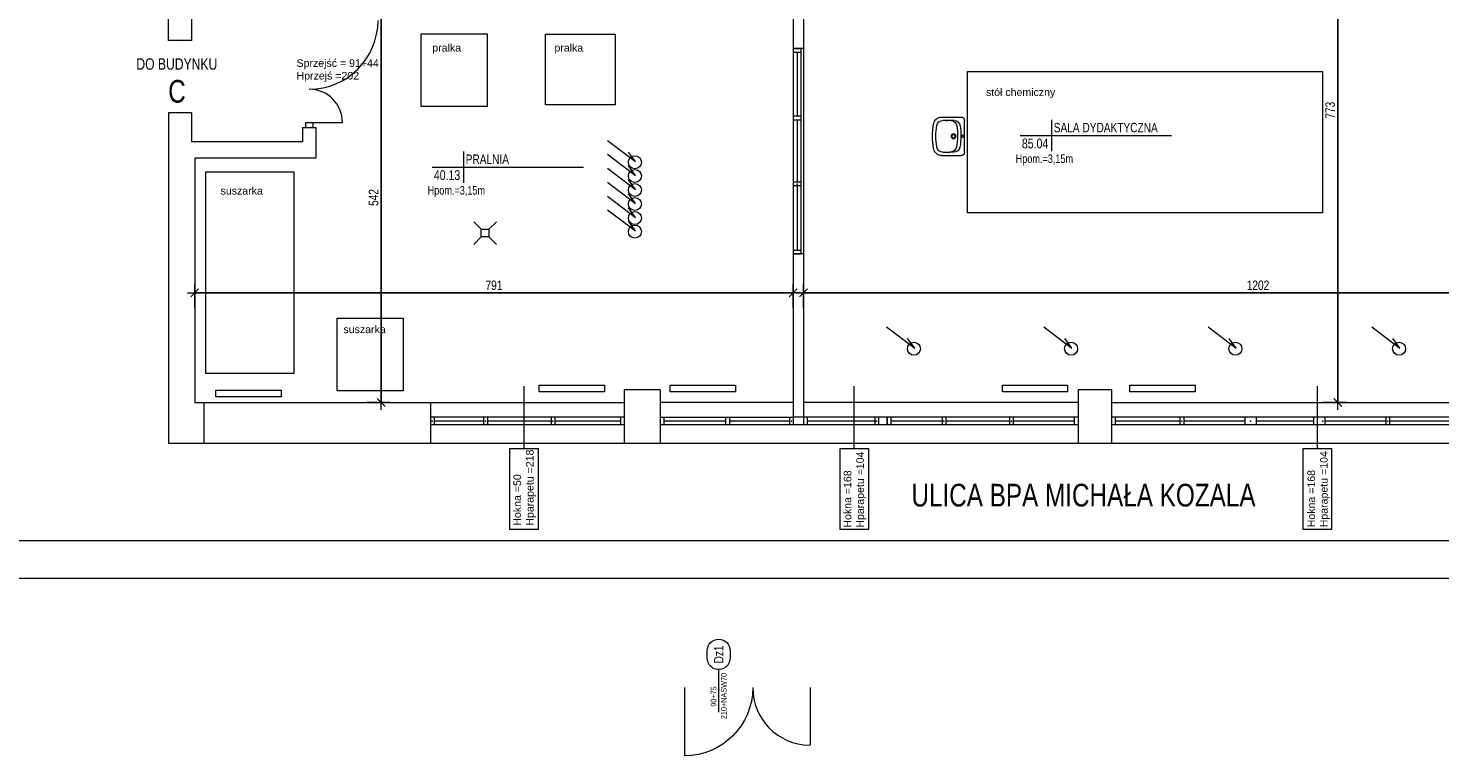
# Model space of a CAD drawing. Header units: millimetres. Extents: x 27490 to 108194, y -40520 to 41185.
# Tile 42 of 65: x 55066 to 56931, y -32365 to -31403. Entities that reach past the tile are written whole.
import ezdxf
from ezdxf.enums import TextEntityAlignment as Align

# ---------------------------------------------------------------- set-up
doc = ezdxf.new("R2010")
doc.units = ezdxf.units.MM
doc.layers.get('0').update_dxf_attribs({"lineweight": 18})
doc.layers.get('Defpoints').update_dxf_attribs({"lineweight": 18})
for name, color, linetype, lineweight in [('BA_met', 7, 'Continuous', 18), ('BA_sym', 7, 'Continuous', 18), ('BA_txc', 1, 'Continuous', 18), ('Cienka', 7, 'Continuous', 18), ('M_Ramki rysunków', 2, 'Continuous', 18), ('PG_WIDOKOWE_CIENKIE', 1, 'Continuous', 18), ('PG_WYMIARY', 1, 'Continuous', 18), ('PG_WYPOSAŻENIE', 1, 'Continuous', 18)]:
    doc.layers.add(name, color=color, linetype=linetype, lineweight=lineweight)
doc.styles.add('BIKTC', font='bikromsw.shx', dxfattribs={"width": 0.8})
doc.styles.add('BIKTS', font='bikromsw.shx', dxfattribs={"width": 0.85})
doc.styles.add('BIKWYM', font='BIKROMSW.SHX', dxfattribs={"width": 0.8})
doc.styles.add('ROMANS', font='bikromsw.shx', dxfattribs={"width": 0.8})
doc.styles.get("Standard").update_dxf_attribs({"font": 'arial.ttf'})
doc.dimstyles.new('BA_KR_50', dxfattribs={"dimscale": 0.5, "dimtxt": 25, "dimasz": 1.666667, "dimexe": 24, "dimexo": 0, "dimgap": 0, "dimtad": 0, "dimdec": 1, "dimrnd": 0.5, "dimzin": 9, "dimdsep": 46, "dimtxsty": 'BIKWYM', "dimblk": 'WYM-KR', "dimcen": 0, "dimdle": 20, "dimclrd": 256, "dimclre": 256, "dimclrt": 7, "dimadec": 0, "dimazin": 0, "dimtfac": 0.033333, "dimtdec": 1, "dimtmove": 0, "dimatfit": 3, "dimldrblk": 'WYM-KR', "dimfxl": 40, "dimfxlon": 1, "dimtvp": 0.8, "dimtolj": 1, "dimarcsym": 0})

# ---------------------------------------------------------------- blocks, each defined once
blk = doc.blocks.new('A$Cf7835451')
at = {"layer": 'PG_WIDOKOWE_CIENKIE', "lineweight": 18}
for p, q in [((0, 4.5), (0, 46.4)), ((30, 50.9), (4.5, 50.9)), ((13.6, 46.3), (18.9, 46.4)), ((17.3, 46.2), (17.3, 46.3)), ((18.1, 46.3), (28.4, 46.5)), ((19.1, 46.3), (19.1, 46.4)), ((24.4, 46.4), (21.8, 46.4)), ((21.8, 46.4), (21.8, 46.4)), ((21.8, 46.4), (21.8, 46.4)), ((22.5, 46.4), (22.5, 46.4)), ((23.6, 46.4), (23.6, 46.4)), ((30, 0), (4.5, 0)), ((14.2, 4.5), (19.5, 4.5)), ((17.3, 4.5), (17.3, 4.6)), ((28.4, 4.5), (19.1, 4.5))]:
    blk.add_line(p, q, dxfattribs=at)
for centre, radius in [((2.3, 25.5), 1.36), ((14.5, 25.5), 3.18), ((14.5, 25.5), 2.27)]:
    blk.add_circle(centre, radius, dxfattribs=at)
for centre, radius, start, end in [((4.5, 46.4), 4.55, 90, 180), ((92.8, 26.6), 88.2, 171.7206, 190.0289), ((13.7, 38.1), 8.18, 90.8747, 171.7206), ((97.4, 26.6), 88.2, 171.7206, 190.0289), ((18.2, 38.1), 8.18, 90.8747, 171.7206), ((28.4, 38.2), 8.18, 9.1541, 90), ((30, 40), 10.9, 10.2403, 90), ((-50.5, 25.5), 88.2, 350.8459, 9.1541), ((-50.5, 25.5), 92.7, 349.7597, 10.2403), ((4.5, 4.5), 4.55, 180, 270), ((14.1, 12.6), 8.18, 190.0289, 270.8747), ((18.6, 12.7), 8.18, 190.0289, 264.7924), ((28.4, 12.7), 8.18, 270, 350.8459), ((30, 10.9), 10.9, 270, 349.7597)]:
    blk.add_arc(centre, radius, start, end, dxfattribs=at)
blk = doc.blocks.new('bikmet')
blk.add_line((0, 1.65), (0, -1.65))
at = {"style": 'ROMANS', "width": 0.8}
blk.add_attdef('NRPOM', text='', height=1, dxfattribs=at).set_placement((-0.33, 0.33), align=Align.RIGHT)
blk.add_attdef('NWAPOM', (0.25, 0.33), '', height=1, dxfattribs=at)
blk.add_attdef('RAREA', text='', height=1.04, dxfattribs=at).set_placement((-0.33, -0.33), align=Align.TOP_RIGHT)
blk.add_attdef('PODLOGA', text='', height=1.04, dxfattribs=at).set_placement((0.25, -0.33), align=Align.TOP_LEFT)
blk = doc.blocks.new('WYM-KR')
at = {"linetype": 'ByBlock'}
blk.add_line((11.52, 0), (-11.52, 0), dxfattribs=at)
at = {"color": 7, "linetype": 'ByBlock'}
blk.add_line((6.24, 6.24), (-6.24, -6.24), dxfattribs=at)
blk = doc.blocks.new('*D567')
at = {"layer": 'Defpoints', "color": 0, "transparency": 16777216}
for p in [(56769.7, -31125.5), (56796.6, -31125.5), (56769.7, -31898)]:
    blk.add_point(p, dxfattribs=at)
at = {"layer": 'PG_WYMIARY', "lineweight": -2, "transparency": 16777216}
for p, q in [((56776.6, -31125.5), (56808.6, -31125.5)), ((56796.6, -31897.2), (56796.6, -31126.3)), ((56776.6, -31898), (56808.6, -31898))]:
    blk.add_line(p, q, dxfattribs=at)
at = {"layer": 'PG_WYMIARY', "lineweight": -2, "transparency": 16777216, "xscale": 0.8333333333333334, "yscale": 0.8333333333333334, "zscale": 0.8333333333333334}
for p, rotation in [((56796.6, -31125.5), 90), ((56796.6, -31898), 270)]:
    blk.add_blockref('WYM-KR', p, dxfattribs=dict(at, rotation=rotation))
at = {"layer": 'PG_WYMIARY', "color": 7, "transparency": 16777216, "insert": (56786.6, -31511.7), "char_height": 12.5, "attachment_point": 5, "rotation": 90, "style": 'BIKWYM'}
blk.add_mtext('\\A1;773', dxfattribs=at)
blk = doc.blocks.new('*D568')
at = {"layer": 'Defpoints', "color": 0, "transparency": 16777216}
for p in [(56090.4, -31753.1), (56090.4, -31898), (57291.9, -31898)]:
    blk.add_point(p, dxfattribs=at)
at = {"layer": 'PG_WYMIARY', "lineweight": -2, "transparency": 16777216}
for p, q in [((56090.4, -31773.1), (56090.4, -31741.1)), ((57291.9, -31773.1), (57291.9, -31741.1)), ((57291.1, -31753.1), (56091.3, -31753.1))]:
    blk.add_line(p, q, dxfattribs=at)
at = {"layer": 'PG_WYMIARY', "lineweight": -2, "transparency": 16777216, "xscale": 0.8333333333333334, "yscale": 0.8333333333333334, "zscale": 0.8333333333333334, "rotation": 180}
blk.add_blockref('WYM-KR', (56090.4, -31753.1), dxfattribs=at)
at = {"layer": 'PG_WYMIARY', "lineweight": -2, "transparency": 16777216, "xscale": 0.8333333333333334, "yscale": 0.8333333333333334, "zscale": 0.8333333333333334}
blk.add_blockref('WYM-KR', (57291.9, -31753.1), dxfattribs=at)
at = {"layer": 'PG_WYMIARY', "color": 7, "transparency": 16777216, "insert": (56691.2, -31743.1), "char_height": 12.5, "attachment_point": 5, "style": 'BIKWYM'}
blk.add_mtext('\\A1;1202', dxfattribs=at)
blk = doc.blocks.new('*D569')
at = {"layer": 'Defpoints', "color": 0, "transparency": 16777216}
for p in [(55285.9, -31753.1), (55285.9, -31898), (56076.9, -31898)]:
    blk.add_point(p, dxfattribs=at)
at = {"layer": 'PG_WYMIARY', "lineweight": -2, "transparency": 16777216}
for p, q in [((55285.9, -31773.1), (55285.9, -31741.1)), ((56076.9, -31773.1), (56076.9, -31741.1)), ((56076.1, -31753.1), (55286.8, -31753.1))]:
    blk.add_line(p, q, dxfattribs=at)
at = {"layer": 'PG_WYMIARY', "lineweight": -2, "transparency": 16777216, "xscale": 0.8333333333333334, "yscale": 0.8333333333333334, "zscale": 0.8333333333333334, "rotation": 180}
blk.add_blockref('WYM-KR', (55285.9, -31753.1), dxfattribs=at)
at = {"layer": 'PG_WYMIARY', "lineweight": -2, "transparency": 16777216, "xscale": 0.8333333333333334, "yscale": 0.8333333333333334, "zscale": 0.8333333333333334}
blk.add_blockref('WYM-KR', (56076.9, -31753.1), dxfattribs=at)
at = {"layer": 'PG_WYMIARY', "color": 7, "transparency": 16777216, "insert": (55681.4, -31743.1), "char_height": 12.5, "attachment_point": 5, "style": 'BIKWYM'}
blk.add_mtext('\\A1;791', dxfattribs=at)
blk = doc.blocks.new('*D574')
at = {"layer": 'Defpoints', "color": 0, "transparency": 16777216}
for p in [(55445.9, -31356), (55445.9, -31898), (55532.3, -31898)]:
    blk.add_point(p, dxfattribs=at)
at = {"layer": 'PG_WYMIARY', "lineweight": -2, "transparency": 16777216}
for p, q in [((55512.3, -31356), (55544.3, -31356)), ((55532.3, -31356.8), (55532.3, -31897.2)), ((55512.3, -31898), (55544.3, -31898))]:
    blk.add_line(p, q, dxfattribs=at)
at = {"layer": 'PG_WYMIARY', "lineweight": -2, "transparency": 16777216, "xscale": 0.8333333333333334, "yscale": 0.8333333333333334, "zscale": 0.8333333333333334}
for p, rotation in [((55532.3, -31356), 90), ((55532.3, -31898), 270)]:
    blk.add_blockref('WYM-KR', p, dxfattribs=dict(at, rotation=rotation))
at = {"layer": 'PG_WYMIARY', "color": 7, "transparency": 16777216, "insert": (55522.3, -31627), "char_height": 12.5, "attachment_point": 5, "rotation": 90, "style": 'BIKWYM'}
blk.add_mtext('\\A1;542', dxfattribs=at)
blk = doc.blocks.new('symdrz')
blk.add_lwpolyline([(-10, -30, -1), (-10, 30), (10, 30, -1), (10, -30)], format="xyb", close=True)
at = {"style": 'BIKTS', "width": 0.8}
blk.add_attdef('SYMDRZ', text='', height=25, dxfattribs=at).set_placement((0, 0), align=Align.MIDDLE)
blk.add_attdef('SZERDRZ', text='', height=25, dxfattribs=at).set_placement((77.1, 8.8), align=Align.CENTER)
blk.add_attdef('WYSDRZ', text='', height=25, dxfattribs=at).set_placement((77.1, -9.5), align=Align.TOP_CENTER)
blk = doc.blocks.new('dr1h901')
at = {"color": 0}
blk.add_line((-0.5, 0), (-0.5, 1), dxfattribs=at)
blk.add_line((0, 0.362), (0, -0.266))
blk.add_arc((-0.5, 0), 1, 0, 90, dxfattribs=at)

msp = doc.modelspace()

# ---------------------------------------------------------------- linework, layer by layer
at = {"lineweight": 20}
for p, q in [((55251.44, -31419.5), (55251.44, -30329)), ((55281.44, -31327.5), (55281.44, -31419.5)), ((55281.44, -31419.5), (55251.44, -31419.5)), ((55281.44, -31515), (55251.44, -31515)), ((55251.44, -31515), (55251.44, -31952)), ((55281.44, -31515), (55281.44, -31553.5)), ((55432.19, -31528), (55432.19, -31534.5)), ((55432.19, -31528), (55442.19, -31528)), ((55437.19, -31528), (55481.19, -31528)), ((55442.19, -31528), (55442.19, -31534.5)), ((55428.44, -31534.5), (55445.94, -31534.5)), ((55831.59, -31551.71), (55868.68, -31579.62)), ((55831.59, -31569.89), (55868.68, -31597.8)), ((55868.68, -31579.62), (55859.37, -31566.93)), ((55831.59, -31588.4), (55868.68, -31616.31)), ((55868.68, -31597.8), (55859.37, -31585.11)), ((55831.59, -31606.91), (55868.68, -31634.82)), ((55868.68, -31616.31), (55859.37, -31603.62)), ((55831.59, -31625.42), (55868.68, -31653.33)), ((55868.68, -31634.82), (55859.37, -31622.13)), ((55654.67, -31658.97), (55664.67, -31668.97)), ((55684.67, -31658.97), (55674.67, -31668.97)), ((55831.59, -31643.27), (55868.68, -31671.18)), ((55868.68, -31653.33), (55859.37, -31640.64)), ((55868.68, -31671.18), (55859.37, -31658.49)), ((55654.67, -31688.97), (55664.67, -31678.97)), ((55684.67, -31688.97), (55674.67, -31678.97)), ((56200.39, -31798.13), (56237.47, -31826.04)), ((56408.23, -31798.13), (56445.31, -31826.04)), ((56625.33, -31798.13), (56662.42, -31826.04)), ((56841.65, -31798.13), (56878.73, -31826.04)), ((56237.47, -31826.04), (56228.17, -31813.35)), ((56445.31, -31826.04), (56436.01, -31813.35)), ((56662.42, -31826.04), (56653.11, -31813.35)), ((56878.73, -31826.04), (56869.43, -31813.35)), ((55900.94, -31881), (55853.44, -31881)), ((55900.94, -31881), (55900.94, -31898)), ((55285.94, -31898), (55853.44, -31898)), ((56090.44, -31917.5), (56090.44, -31927.5)), ((56095.44, -31917.5), (56095.44, -31927.5))]:
    msp.add_line(p, q, dxfattribs=at)
for p, q in [((56076.94, -31389.5), (56076.94, -31917.5)), ((56090.44, -31389.5), (56090.44, -31917.5)), ((56090.44, -31430), (56076.94, -31430)), ((56076.94, -31430), (56086.94, -31430)), ((56076.94, -31435), (56086.94, -31435)), ((56081.94, -31435), (56081.94, -31519.67)), ((56086.94, -31430), (56086.94, -31701.5)), ((56086.94, -31519.67), (56076.94, -31519.67)), ((56086.94, -31524.67), (56076.94, -31524.67)), ((56081.94, -31524.67), (56081.94, -31606.83)), ((55428.44, -31534.5), (55428.44, -31553.5)), ((55445.94, -31534.5), (55445.94, -31575)), ((55428.44, -31553.5), (55281.44, -31553.5)), ((55285.94, -31575), (55285.94, -31898)), ((55445.94, -31575), (55285.94, -31575)), ((56086.94, -31606.83), (56076.94, -31606.83)), ((56086.94, -31611.83), (56076.94, -31611.83)), ((56081.94, -31611.83), (56081.94, -31696.5)), ((56076.94, -31696.5), (56086.94, -31696.5)), ((56090.44, -31701.5), (56076.94, -31701.5)), ((56076.94, -31701.5), (56086.94, -31701.5)), ((55853.44, -31881), (55853.44, -31952)), ((56453.44, -31881), (56453.44, -31952)), ((56497.44, -31881), (56453.44, -31881)), ((56497.44, -31881), (56497.44, -31952)), ((55298.44, -31952), (55298.44, -31898)), ((55597.44, -31898), (55597.44, -31952)), ((56076.94, -31898), (55900.94, -31898)), ((55900.94, -31898), (55900.94, -31952)), ((56453.44, -31898), (56090.44, -31898)), ((56497.44, -31898), (57051.44, -31898)), ((55853.44, -31917.5), (55597.44, -31917.5)), ((55602.44, -31917.5), (55602.44, -31927.5)), ((55667.69, -31917.5), (55667.69, -31927.5)), ((55672.69, -31917.5), (55672.69, -31927.5)), ((55756.82, -31917.5), (55756.82, -31927.5)), ((55761.82, -31917.5), (55761.82, -31927.5)), ((55848.44, -31917.5), (55848.44, -31927.5)), ((55853.44, -31917.5), (55853.44, -31927.5)), ((55900.94, -31917.5), (55900.94, -31927.5)), ((55900.94, -31917.5), (56076.94, -31917.5)), ((55905.94, -31917.5), (55905.94, -31927.5)), ((55987.32, -31917.5), (55987.32, -31927.5)), ((55992.57, -31917.5), (55992.57, -31927.5)), ((56071.94, -31917.5), (56071.94, -31927.5)), ((56453.44, -31917.5), (56076.94, -31917.5)), ((56076.94, -31917.5), (56076.94, -31927.5)), ((56076.94, -31917.5), (56076.94, -31927.5)), ((56184.57, -31917.5), (56184.57, -31927.5)), ((56184.57, -31917.5), (56184.57, -31927.5)), ((56189.57, -31917.5), (56189.57, -31927.5)), ((56189.57, -31917.5), (56189.57, -31927.5)), ((56189.57, -31917.5), (56189.57, -31927.5)), ((56201.07, -31927.5), (56201.07, -31917.5)), ((56201.07, -31917.5), (56201.07, -31927.5)), ((56206.07, -31917.5), (56206.07, -31927.5)), ((56273.69, -31917.5), (56273.69, -31927.5)), ((56278.69, -31917.5), (56278.69, -31927.5)), ((56362.82, -31917.5), (56362.82, -31927.5)), ((56367.82, -31917.5), (56367.82, -31927.5)), ((56448.44, -31917.5), (56448.44, -31927.5)), ((56453.44, -31917.5), (56453.44, -31927.5)), ((57051.44, -31917.5), (56497.44, -31917.5)), ((56497.44, -31917.5), (56497.44, -31927.5)), ((56502.44, -31917.5), (56502.44, -31927.5)), ((56588.11, -31917.5), (56588.11, -31927.5)), ((56593.11, -31917.5), (56593.11, -31927.5)), ((56673.78, -31917.5), (56673.78, -31927.5)), ((56688.78, -31917.5), (56688.78, -31927.5)), ((56764.44, -31917.5), (56764.44, -31927.5)), ((56779.44, -31917.5), (56779.44, -31927.5)), ((56860.11, -31917.5), (56860.11, -31927.5)), ((56865.11, -31917.5), (56865.11, -31927.5)), ((55853.44, -31927.5), (55597.44, -31927.5)), ((55667.69, -31922.5), (55602.44, -31922.5)), ((55756.82, -31922.5), (55672.69, -31922.5)), ((55848.44, -31922.5), (55761.82, -31922.5)), ((56076.94, -31927.5), (55900.94, -31927.5)), ((55987.32, -31922.5), (55905.94, -31922.5)), ((56071.94, -31922.5), (55992.57, -31922.5)), ((56453.44, -31927.5), (56076.94, -31927.5)), ((56184.57, -31922.5), (56095.44, -31922.5)), ((56273.69, -31922.5), (56206.07, -31922.5)), ((56362.82, -31922.5), (56278.69, -31922.5)), ((56448.44, -31922.5), (56367.82, -31922.5)), ((57051.44, -31927.5), (56497.44, -31927.5)), ((56588.11, -31922.5), (56502.44, -31922.5)), ((56673.78, -31922.5), (56593.11, -31922.5)), ((56764.44, -31922.5), (56688.78, -31922.5)), ((56860.11, -31922.5), (56779.44, -31922.5)), ((56950.78, -31922.5), (56865.11, -31922.5)), ((57413.94, -31952), (55251.44, -31952)), ((55933.39, -32274.71), (55933.39, -32364.71)), ((56099.39, -32274.71), (56099.39, -32350.71))]:
    msp.add_line(p, q)
at = {"color": 5, "lineweight": 20}
msp.add_lwpolyline([(55664.67, -31668.97), (55674.67, -31668.97), (55674.67, -31678.97), (55664.67, -31678.97)], close=True, dxfattribs=at)
at = {"color": 4}
for points in [[(55400.14, -31890.35), (55313.91, -31890.35), (55313.91, -31881.45), (55400.14, -31881.45)], [(55827.27, -31883.69), (55741.03, -31883.69), (55741.03, -31874.8), (55827.27, -31874.8)], [(56000.7, -31883.69), (55914.46, -31883.69), (55914.46, -31874.8), (56000.7, -31874.8)], [(56439.61, -31883.69), (56353.37, -31883.69), (56353.37, -31874.8), (56439.61, -31874.8)], [(56608.02, -31883.69), (56521.78, -31883.69), (56521.78, -31874.8), (56608.02, -31874.8)]]:
    msp.add_lwpolyline(points, close=True, dxfattribs=at)
at = {"color": 5, "lineweight": 20}
for centre in [(55867.6, -31580.44), (55867.6, -31598.62), (55867.6, -31617.13), (55867.6, -31635.64), (55867.6, -31654.15), (55867.6, -31672), (56236.4, -31826.86), (56444.24, -31826.86), (56661.35, -31826.86), (56877.66, -31826.86)]:
    msp.add_circle(centre, 8.58, dxfattribs=at)
for centre, radius, start, end in [((55437.19, -31393), 91, 270, 0), ((55437.19, -31528), 44, 0, 90)]:
    msp.add_arc(centre, radius, start, end, dxfattribs=at)
msp.add_arc((56099.39, -32274.71), 76, 180, 269.21452)
for p in [(56081.94, -31609.33), (55599.94, -31922.5), (55599.94, -31922.5), (55670.19, -31922.5), (55670.19, -31922.5), (55759.32, -31922.5), (55759.32, -31922.5), (55995.07, -31922.5), (56074.44, -31922.5), (56187.07, -31922.5), (56187.07, -31922.5), (56276.19, -31922.5), (56276.19, -31922.5), (56365.32, -31922.5), (56365.32, -31922.5), (56590.61, -31922.5), (56590.61, -31922.5), (56590.61, -31922.5), (56590.61, -31922.5), (56681.28, -31922.5), (56681.28, -31922.5), (56681.28, -31922.5), (56681.28, -31922.5), (56776.94, -31922.5), (56776.94, -31922.5), (56776.94, -31922.5), (56776.94, -31922.5), (56862.61, -31922.5), (56862.61, -31922.5), (56862.61, -31922.5), (56862.61, -31922.5)]:
    msp.add_point(p)
at = {"layer": 'BA_met', "color": 18, "true_color": 0x000000}
for p, q in [((56376.7, -31545.04), (56576.91, -31545.04)), ((55599.51, -31586.82), (55799.71, -31586.82))]:
    msp.add_line(p, q, dxfattribs=at)
at = {"layer": 'Cienka'}
for p, q in [((55721.12, -31958.81), (55721.12, -31876.25)), ((56157.63, -31958.81), (56157.63, -31876.25)), ((56769.71, -31958.81), (56769.71, -31876.25))]:
    msp.add_line(p, q, dxfattribs=at)
for points in [[(55702.33, -31958.81), (55739.9, -31958.81), (55739.9, -32065.73), (55702.33, -32065.73)], [(56138.84, -31958.81), (56176.42, -31958.81), (56176.42, -32065.73), (56138.84, -32065.73)], [(56750.93, -31958.81), (56788.5, -31958.81), (56788.5, -32065.73), (56750.93, -32065.73)]]:
    msp.add_lwpolyline(points, close=True, dxfattribs=at)
at = {"layer": 'Defpoints', "color": 18, "lineweight": 18, "true_color": 0x000000}
msp.add_lwpolyline([(54495.32, -29160.59), (58695.32, -29160.59), (58695.32, -32130.59), (54495.32, -32130.59)], close=True, dxfattribs=at)
at = {"layer": 'M_Ramki rysunków'}
msp.add_lwpolyline([(54795.32, -32080.59), (54795.32, -29210.59), (58645.32, -29210.59), (58645.32, -32080.59)], close=True, dxfattribs=at)
at = {"layer": 'PG_WIDOKOWE_CIENKIE', "lineweight": 13}
for points in [[(55585.03, -31410.6), (55672.5, -31410.6), (55672.5, -31506.76), (55585.03, -31506.76)], [(55749.57, -31411.15), (55841.41, -31411.15), (55841.41, -31504.58), (55749.57, -31504.58)], [(56307.11, -31460.68), (56776.35, -31460.68), (56776.35, -31647.22), (56307.11, -31647.22)], [(55300.52, -31593.33), (55417.09, -31593.33), (55417.09, -31859.64), (55300.52, -31859.64)], [(55474.05, -31786.26), (55561.52, -31786.26), (55561.52, -31882.42), (55474.05, -31882.42)]]:
    msp.add_lwpolyline(points, close=True, dxfattribs=at)

# ---------------------------------------------------------------- block references
at = {"xscale": -90, "yscale": 90, "zscale": -90, "rotation": 180}
msp.add_blockref('dr1h901', (55978.39, -32274.71), dxfattribs=at)
at = {"layer": 'BA_met', "color": 18, "true_color": 0x000000, "xscale": 12.5, "yscale": 12.5, "zscale": 12.5}
for p, values in [((56418.12, -31545.04), {'NWAPOM': 'SALA DYDAKTYCZNA', 'RAREA': '85.04'}), ((55640.92, -31586.82), {'NWAPOM': 'PRALNIA', 'RAREA': '40.13'})]:
    msp.add_blockref('bikmet', p, dxfattribs=at).add_auto_attribs(values)
at = {"layer": 'BA_sym', "color": 18, "true_color": 0x000000}
ref = msp.add_blockref('symdrz', (55978.39, -32230.82), dxfattribs=dict(at, xscale=0.5000000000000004, yscale=0.5000000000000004, zscale=0.5000000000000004, rotation=90.00000236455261))
ref.add_attrib('Symdrz', 'Dz1', dxfattribs={"height": 12.5, "rotation": 90, "style": 'BIKTS', "width": 0.8}).set_placement((55978.39, -32230.82), align=Align.MIDDLE_CENTER)
ref.add_attrib('Szerdrz', '90+75', dxfattribs={"layer": 'BA_txc', "height": 7.5, "rotation": 90, "style": 'BIKTS', "width": 0.8}).set_placement((55971.64, -32286.37), align=Align.MIDDLE_CENTER)
ref.add_attrib('Wysdrz', '210+NAŚW70', dxfattribs={"layer": 'BA_txc', "height": 7.5, "rotation": 90, "style": 'BIKTS', "width": 0.8}).set_placement((55985.14, -32285.76), align=Align.MIDDLE_CENTER)
at = {"layer": 'PG_WIDOKOWE_CIENKIE', "lineweight": 30, "xscale": -1}
msp.add_blockref('A$Cf7835451', (56303.22, -31571.62), dxfattribs=at)

# ---------------------------------------------------------------- texts
at = {"char_height": 10, "attachment_point": 1}
for s, insert in [('pralka', (55599.93, -31424.14)), ('pralka', (55761.37, -31424.14)), ('Sprzejść = 91+44\\PHprzejś =202', (55420.47, -31444.44)), ('stół chemiczny ', (56331.68, -31482.85)), ('suszarka', (55320.04, -31613.15)), ('suszarka', (55482.49, -31796.25))]:
    msp.add_mtext_dynamic_manual_height_columns(s, width=650.6795, gutter_width=50, heights=[0], dxfattribs=dict(at, insert=insert))
at = {"char_height": 10, "attachment_point": 1, "rotation": 90}
for s, insert in [('Hokna =50\\PHparapetu =218', (55707.1, -32060.69)), ('Hokna =168\\PHparapetu =104', (56143.66, -32063.28)), ('Hokna =168\\PHparapetu =104', (56756.56, -32062.8))]:
    msp.add_mtext_dynamic_manual_height_columns(s, width=650.6795, gutter_width=50, heights=[0], dxfattribs=dict(at, insert=insert))
at = {"layer": 'Cienka', "color": 7, "lineweight": 0, "attachment_point": 5, "style": 'BIKWYM'}
for s, insert, char_height in [('\\A1;DO BUDYNKU', (55262.27, -31450.74), 15), ('\\A1;C', (55262.47, -31486.93), 30), ('\\A1;ULICA BPA MICHAŁA KOZALA', (56460.54, -32020.55), 30)]:
    msp.add_mtext(s, dxfattribs=dict(at, insert=insert, char_height=char_height))
at = {"layer": 'PG_WYPOSAŻENIE', "color": 18, "true_color": 0x000000, "char_height": 11.25, "attachment_point": 1, "rotation": 360, "style": 'BIKTC'}
for insert in [(56370.91, -31570.13), (55593.71, -31611.91)]:
    msp.add_mtext_dynamic_manual_height_columns('Hpom.=3,15m', width=976.0193, gutter_width=75, heights=[0], dxfattribs=dict(at, insert=insert))

# ---------------------------------------------------------------- dimensions: what is measured, and where the dimension line sits
at = {"layer": 'PG_WYMIARY'}
for base, p1, p2, picture, middle in [((56796.61880811, -31125.49967447), (56769.71175709, -31897.99967447), (56769.71175709, -31125.49967447), '*D567', (56786.61880811, -31511.74967447)), ((55532.35, -31898), (55445.94, -31356), (55445.94, -31898), '*D574', (55522.35, -31627))]:
    dim = msp.add_linear_dim(base=base, p1=p1, p2=p2, angle=90, dimstyle='BA_KR_50', override={"dimdec": 0, "dimtmove": 1}, dxfattribs=at)
    dim.commit()
    dim.dimension.update_dxf_attribs({"geometry": picture, "text_midpoint": middle})
for base, p1, p2, picture, middle in [((55285.94, -31753.1), (56076.94, -31898), (55285.94, -31898), '*D569', (55681.44, -31743.1)), ((56090.44237237, -31753.09690453), (57291.94237237, -31897.99967447), (56090.44237237, -31897.99967447), '*D568', (56691.19237237, -31743.09690453))]:
    dim = msp.add_linear_dim(base=base, p1=p1, p2=p2, dimstyle='BA_KR_50', override={"dimdec": 0, "dimtmove": 1}, dxfattribs=at)
    dim.commit()
    dim.dimension.update_dxf_attribs({"geometry": picture, "text_midpoint": middle})

doc.saveas('drawing.dxf')
